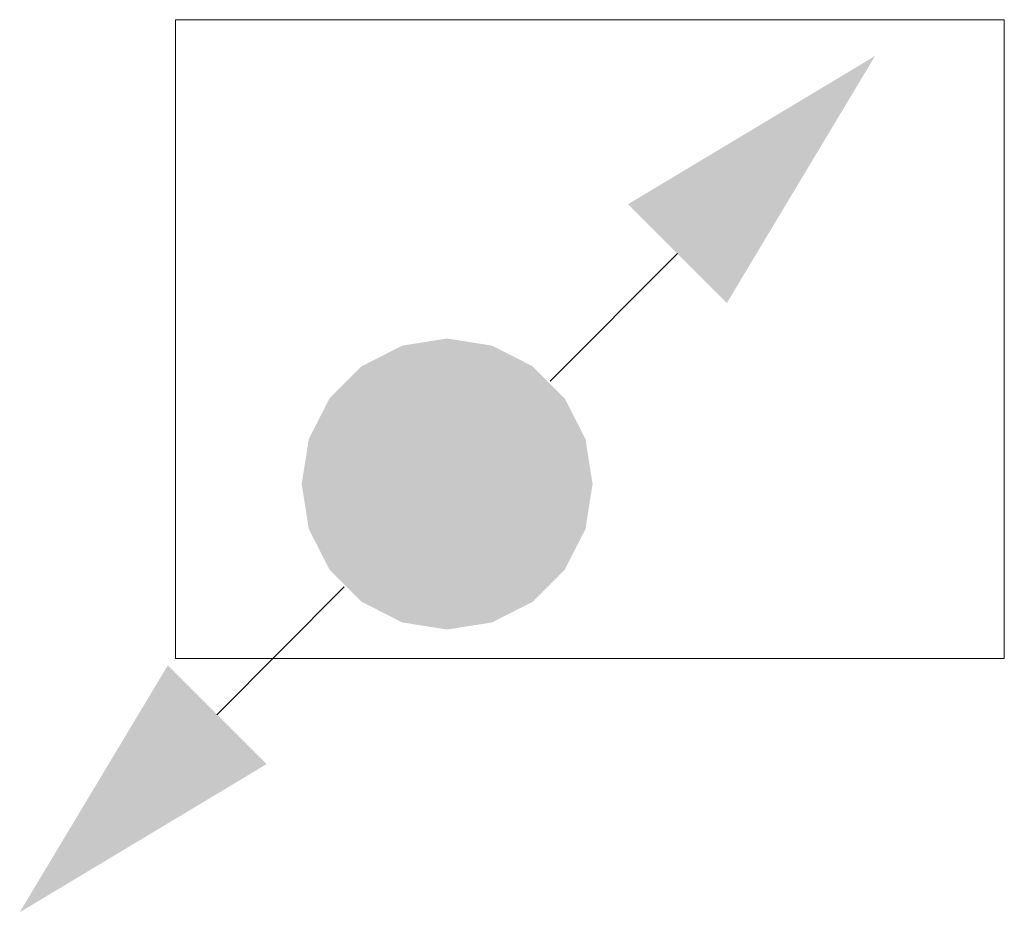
# Model space of a CAD drawing. Header units: millimetres. Extents: x -8419 to 49496, y -17222 to 2761.
# Tile 5 of 9: x 41342 to 41765, y -109 to 274. Entities that reach past the tile are written whole.
import ezdxf

# ---------------------------------------------------------------- set-up
doc = ezdxf.new("R2010")
doc.units = ezdxf.units.MM
doc.layers.add('Dešťová voda', color=7, linetype='Continuous')
doc.layers.add('Základní geometrie', color=7, linetype='Continuous')

# ---------------------------------------------------------------- blocks, each defined once
blk = doc.blocks.new('Kvádr-ID-29-8-29-12700')
at = {"layer": 'Základní geometrie', "color": 7, "lineweight": 5}
for points in [[(178.05, -137.21), (-178.05, -137.21), (-178.05, 137.21), (178.05, 137.21), (178.05, -137.21)], [(-178.05, 137.21), (-178.05, -137.21), (178.05, -137.21), (178.05, 137.21), (-178.05, 137.21)], [(178.05, 137.21), (-178.05, 137.21), (178.05, 137.21)], [(-178.05, 137.21), (-178.05, -137.21), (-178.05, 137.21)], [(178.05, -137.21), (178.05, 137.21), (178.05, -137.21)], [(-178.05, -137.21), (178.05, -137.21), (-178.05, -137.21)]]:
    blk.add_lwpolyline(points, dxfattribs=at)

msp = doc.modelspace()

# ---------------------------------------------------------------- hatches: boundary and pattern name
at = {"layer": 'Dešťová voda', "lineweight": 5}
for points in [[(41709.44, 258.85), (41645.8, 152.78), (41603.37, 195.21)], [(41588.09, 75), (41585.03, 94.31), (41576.15, 111.74), (41562.33, 125.56), (41544.9, 134.44), (41525.59, 137.5), (41506.28, 134.44), (41488.85, 125.56), (41475.03, 111.74), (41466.15, 94.31), (41463.09, 75), (41466.15, 55.69), (41475.03, 38.26), (41488.85, 24.44), (41506.28, 15.56), (41525.59, 12.5), (41544.9, 15.56), (41562.33, 24.44), (41576.15, 38.26), (41585.03, 55.69)], [(41341.92, -108.95), (41447.99, -45.31), (41405.56, -2.88)]]:
    msp.add_hatch(color=174, dxfattribs=at).paths.add_polyline_path(points)

# ---------------------------------------------------------------- linework, layer by layer
at = {"layer": 'Dešťová voda', "color": 174, "lineweight": 5}
for p, q in [((41624.58, 173.99), (41569.85, 119.12)), ((41481.4, 30.81), (41426.67, -24.07))]:
    msp.add_line(p, q, dxfattribs=at)

# ---------------------------------------------------------------- block references
at = {"layer": 'Základní geometrie', "color": 7, "lineweight": 5}
msp.add_blockref('Kvádr-ID-29-8-29-12700', (41586.95, 137.23), dxfattribs=at)

doc.saveas('drawing.dxf')
